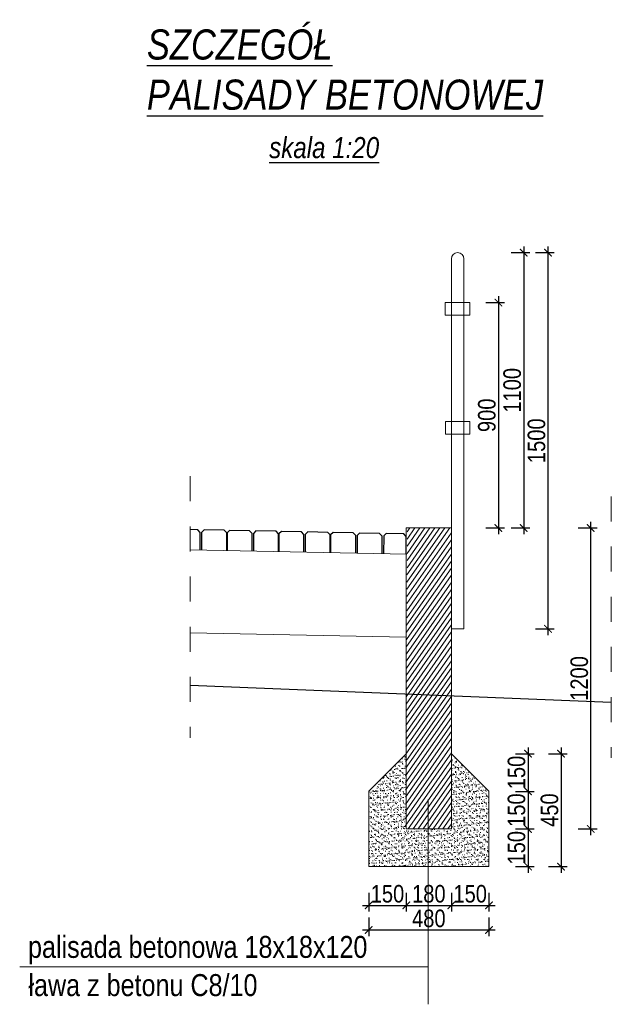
# Model space of a CAD drawing. Header units: metres. Extents: x 45702 to 45878, y -49323 to -49219.
# Tile 27 of 35: x 45822.72 to 45825.09, y -49273.47 to -49269.54. Entities that reach past the tile are written whole.
import ezdxf

# ---------------------------------------------------------------- set-up
doc = ezdxf.new("R2010")
doc.units = ezdxf.units.M
doc.linetypes.add('ACAD_ISO03W100', pattern=[30, 12, -18])
for name, color, linetype, lineweight in [('_L_Tabelka', 7, 'Continuous', 13), ('_wymiary', 7, 'Continuous', 13), ('DP_OpisKonstrukcji', 7, 'Continuous', 18), ('HATCH', 8, 'Continuous', 9)]:
    doc.layers.add(name, color=color, linetype=linetype, lineweight=lineweight)
doc.layers.add('C-DROGI-PRZEKROJE', color=7, linetype='Continuous')
doc.layers.add('wymiarowanie', color=7, linetype='Continuous')
doc.styles.add('arial_ce', font='arial.ttf')
doc.styles.add('znakn', font='ARIALN.TTF')
doc.dimstyles.new('S20_T2.50_[cm]', dxfattribs={"dimtxt": 0.05, "dimasz": 0.03, "dimexe": 0.025, "dimexo": 0.05, "dimgap": 0.01, "dimtad": 1, "dimdec": 0, "dimlfac": 100, "dimrnd": 0.01, "dimzin": 0, "dimdsep": 46, "dimtxsty": 'znakn', "dimblk": 'ARCHTICK', "dimcen": -0.03, "dimdle": 0.025, "dimclrd": 256, "dimclre": 256, "dimclrt": 7, "dimadec": 0, "dimazin": 0, "dimtfac": 1, "dimtdec": 0, "dimtix": 1, "dimtmove": 2, "dimatfit": 3, "dimfxl": 0.05, "dimfxlon": 1, "dimtolj": 1, "dimtzin": 0, "dimarcsym": 0})

# ---------------------------------------------------------------- blocks, each defined once
blk = doc.blocks.new('_ArchTick')
at = {"color": 0, "linetype": 'ByBlock', "const_width": 0.15}
blk.add_lwpolyline([(-0.5, -0.5), (0.5, 0.5)], dxfattribs=at)
blk = doc.blocks.new('*D846')
at = {"layer": '_wymiary', "lineweight": -2, "ltscale": 0.5, "transparency": 16777216}
for p, q in [((45824.9531, -49271.5691), (45825.0281, -49271.5691)), ((45825.0031, -49272.7941), (45825.0031, -49271.5441)), ((45824.9531, -49272.7691), (45825.0281, -49272.7691))]:
    blk.add_line(p, q, dxfattribs=at)
at = {"layer": 'Defpoints', "color": 0, "ltscale": 0.5, "transparency": 16777216}
for p in [(45824.4469, -49271.5691), (45825.0031, -49271.5691), (45824.4469, -49272.7691)]:
    blk.add_point(p, dxfattribs=at)
at = {"layer": '_wymiary', "lineweight": -2, "ltscale": 0.5, "transparency": 16777216, "xscale": 0.03, "yscale": 0.03, "zscale": 0.03}
for p, rotation in [((45825.0031, -49271.5691), 90), ((45825.0031, -49272.7691), 270)]:
    blk.add_blockref('_ArchTick', p, dxfattribs=dict(at, rotation=rotation))
at = {"layer": '_wymiary', "color": 7, "ltscale": 0.5, "transparency": 16777216, "insert": (45824.9574, -49272.1691), "char_height": 0.07, "attachment_point": 5, "rotation": 90, "style": 'znakn'}
blk.add_mtext('\\A1;1200', dxfattribs=at)
blk = doc.blocks.new('*D847')
at = {"layer": '_wymiary', "lineweight": -2, "ltscale": 0.5, "transparency": 16777216}
for p, q in [((45824.1169, -49273.0237), (45824.1169, -49273.0987)), ((45824.2669, -49273.0237), (45824.2669, -49273.0987)), ((45824.0919, -49273.0737), (45824.2919, -49273.0737))]:
    blk.add_line(p, q, dxfattribs=at)
at = {"layer": 'Defpoints', "color": 0, "ltscale": 0.5, "transparency": 16777216}
for p in [(45824.1169, -49272.6191), (45824.2669, -49272.6191), (45824.2669, -49273.0737)]:
    blk.add_point(p, dxfattribs=at)
at = {"layer": '_wymiary', "lineweight": -2, "ltscale": 0.5, "transparency": 16777216, "xscale": 0.03, "yscale": 0.03, "zscale": 0.03, "rotation": 180}
blk.add_blockref('_ArchTick', (45824.1169, -49273.0737), dxfattribs=at)
at = {"layer": '_wymiary', "lineweight": -2, "ltscale": 0.5, "transparency": 16777216, "xscale": 0.03, "yscale": 0.03, "zscale": 0.03}
blk.add_blockref('_ArchTick', (45824.2669, -49273.0737), dxfattribs=at)
at = {"layer": '_wymiary', "color": 7, "ltscale": 0.5, "transparency": 16777216, "insert": (45824.1919, -49273.0279), "char_height": 0.07, "attachment_point": 5, "style": 'znakn'}
blk.add_mtext('\\A1;150', dxfattribs=at)
blk = doc.blocks.new('*D848')
at = {"layer": '_wymiary', "lineweight": -2, "ltscale": 0.5, "transparency": 16777216}
for p, q in [((45824.2669, -49273.0237), (45824.2669, -49273.0987)), ((45824.4469, -49273.0237), (45824.4469, -49273.0987)), ((45824.2419, -49273.0737), (45824.4719, -49273.0737))]:
    blk.add_line(p, q, dxfattribs=at)
at = {"layer": 'Defpoints', "color": 0, "ltscale": 0.5, "transparency": 16777216}
for p in [(45824.2669, -49272.6191), (45824.4469, -49272.7691), (45824.4469, -49273.0737)]:
    blk.add_point(p, dxfattribs=at)
at = {"layer": '_wymiary', "lineweight": -2, "ltscale": 0.5, "transparency": 16777216, "xscale": 0.03, "yscale": 0.03, "zscale": 0.03, "rotation": 180}
blk.add_blockref('_ArchTick', (45824.2669, -49273.0737), dxfattribs=at)
at = {"layer": '_wymiary', "lineweight": -2, "ltscale": 0.5, "transparency": 16777216, "xscale": 0.03, "yscale": 0.03, "zscale": 0.03}
blk.add_blockref('_ArchTick', (45824.4469, -49273.0737), dxfattribs=at)
at = {"layer": '_wymiary', "color": 7, "ltscale": 0.5, "transparency": 16777216, "insert": (45824.3569, -49273.0279), "char_height": 0.07, "attachment_point": 5, "style": 'znakn'}
blk.add_mtext('\\A1;180', dxfattribs=at)
blk = doc.blocks.new('*D849')
at = {"layer": '_wymiary', "lineweight": -2, "ltscale": 0.5, "transparency": 16777216}
for p, q in [((45824.4469, -49273.0237), (45824.4469, -49273.0987)), ((45824.5969, -49273.0237), (45824.5969, -49273.0987)), ((45824.4219, -49273.0737), (45824.6219, -49273.0737))]:
    blk.add_line(p, q, dxfattribs=at)
at = {"layer": 'Defpoints', "color": 0, "ltscale": 0.5, "transparency": 16777216}
for p in [(45824.4469, -49272.7691), (45824.5969, -49272.9191), (45824.5969, -49273.0737)]:
    blk.add_point(p, dxfattribs=at)
at = {"layer": '_wymiary', "lineweight": -2, "ltscale": 0.5, "transparency": 16777216, "xscale": 0.03, "yscale": 0.03, "zscale": 0.03, "rotation": 180}
blk.add_blockref('_ArchTick', (45824.4469, -49273.0737), dxfattribs=at)
at = {"layer": '_wymiary', "lineweight": -2, "ltscale": 0.5, "transparency": 16777216, "xscale": 0.03, "yscale": 0.03, "zscale": 0.03}
blk.add_blockref('_ArchTick', (45824.5969, -49273.0737), dxfattribs=at)
at = {"layer": '_wymiary', "color": 7, "ltscale": 0.5, "transparency": 16777216, "insert": (45824.5219, -49273.0279), "char_height": 0.07, "attachment_point": 5, "style": 'znakn'}
blk.add_mtext('\\A1;150', dxfattribs=at)
blk = doc.blocks.new('*D850')
at = {"layer": '_wymiary', "lineweight": -2, "ltscale": 0.5, "transparency": 16777216}
for p, q in [((45824.1169, -49273.1218), (45824.1169, -49273.1968)), ((45824.5969, -49273.1218), (45824.5969, -49273.1968)), ((45824.0919, -49273.1718), (45824.6219, -49273.1718))]:
    blk.add_line(p, q, dxfattribs=at)
at = {"layer": 'Defpoints', "color": 0, "ltscale": 0.5, "transparency": 16777216}
for p in [(45824.1169, -49272.9191), (45824.5969, -49272.9191), (45824.5969, -49273.1718)]:
    blk.add_point(p, dxfattribs=at)
at = {"layer": '_wymiary', "lineweight": -2, "ltscale": 0.5, "transparency": 16777216, "xscale": 0.03, "yscale": 0.03, "zscale": 0.03, "rotation": 180}
blk.add_blockref('_ArchTick', (45824.1169, -49273.1718), dxfattribs=at)
at = {"layer": '_wymiary', "lineweight": -2, "ltscale": 0.5, "transparency": 16777216, "xscale": 0.03, "yscale": 0.03, "zscale": 0.03}
blk.add_blockref('_ArchTick', (45824.5969, -49273.1718), dxfattribs=at)
at = {"layer": '_wymiary', "color": 7, "ltscale": 0.5, "transparency": 16777216, "insert": (45824.3569, -49273.1261), "char_height": 0.07, "attachment_point": 5, "style": 'znakn'}
blk.add_mtext('\\A1;480', dxfattribs=at)
blk = doc.blocks.new('*D851')
at = {"layer": '_wymiary', "lineweight": -2, "ltscale": 0.5, "transparency": 16777216}
for p, q in [((45824.7028, -49272.4691), (45824.7778, -49272.4691)), ((45824.7528, -49272.4441), (45824.7528, -49272.6441)), ((45824.7028, -49272.6191), (45824.7778, -49272.6191))]:
    blk.add_line(p, q, dxfattribs=at)
at = {"layer": 'Defpoints', "color": 0, "ltscale": 0.5, "transparency": 16777216}
for p in [(45824.4469, -49272.4691), (45824.5969, -49272.6191), (45824.7528, -49272.6191)]:
    blk.add_point(p, dxfattribs=at)
at = {"layer": '_wymiary', "lineweight": -2, "ltscale": 0.5, "transparency": 16777216, "xscale": 0.03, "yscale": 0.03, "zscale": 0.03}
for p, rotation in [((45824.7528, -49272.4691), 90), ((45824.7528, -49272.6191), 270)]:
    blk.add_blockref('_ArchTick', p, dxfattribs=dict(at, rotation=rotation))
at = {"layer": '_wymiary', "color": 7, "ltscale": 0.5, "transparency": 16777216, "insert": (45824.707, -49272.5441), "char_height": 0.07, "attachment_point": 5, "rotation": 90, "style": 'znakn'}
blk.add_mtext('\\A1;150', dxfattribs=at)
blk = doc.blocks.new('*D852')
at = {"layer": '_wymiary', "lineweight": -2, "ltscale": 0.5, "transparency": 16777216}
for p, q in [((45824.7028, -49272.6191), (45824.7778, -49272.6191)), ((45824.7528, -49272.5941), (45824.7528, -49272.7941)), ((45824.7028, -49272.7691), (45824.7778, -49272.7691))]:
    blk.add_line(p, q, dxfattribs=at)
at = {"layer": 'Defpoints', "color": 0, "ltscale": 0.5, "transparency": 16777216}
for p in [(45824.5969, -49272.6191), (45824.4469, -49272.7691), (45824.7528, -49272.7691)]:
    blk.add_point(p, dxfattribs=at)
at = {"layer": '_wymiary', "lineweight": -2, "ltscale": 0.5, "transparency": 16777216, "xscale": 0.03, "yscale": 0.03, "zscale": 0.03}
for p, rotation in [((45824.7528, -49272.6191), 90), ((45824.7528, -49272.7691), 270)]:
    blk.add_blockref('_ArchTick', p, dxfattribs=dict(at, rotation=rotation))
at = {"layer": '_wymiary', "color": 7, "ltscale": 0.5, "transparency": 16777216, "insert": (45824.707, -49272.6941), "char_height": 0.07, "attachment_point": 5, "rotation": 90, "style": 'znakn'}
blk.add_mtext('\\A1;150', dxfattribs=at)
blk = doc.blocks.new('*D853')
at = {"layer": '_wymiary', "lineweight": -2, "ltscale": 0.5, "transparency": 16777216}
for p, q in [((45824.7528, -49272.7441), (45824.7528, -49272.9441)), ((45824.7028, -49272.7691), (45824.7778, -49272.7691)), ((45824.7028, -49272.9191), (45824.7778, -49272.9191))]:
    blk.add_line(p, q, dxfattribs=at)
at = {"layer": 'Defpoints', "color": 0, "ltscale": 0.5, "transparency": 16777216}
for p in [(45824.4469, -49272.7691), (45824.4469, -49272.9191), (45824.7528, -49272.9191)]:
    blk.add_point(p, dxfattribs=at)
at = {"layer": '_wymiary', "lineweight": -2, "ltscale": 0.5, "transparency": 16777216, "xscale": 0.03, "yscale": 0.03, "zscale": 0.03}
for p, rotation in [((45824.7528, -49272.7691), 90), ((45824.7528, -49272.9191), 270)]:
    blk.add_blockref('_ArchTick', p, dxfattribs=dict(at, rotation=rotation))
at = {"layer": '_wymiary', "color": 7, "ltscale": 0.5, "transparency": 16777216, "insert": (45824.707, -49272.8441), "char_height": 0.07, "attachment_point": 5, "rotation": 90, "style": 'znakn'}
blk.add_mtext('\\A1;150', dxfattribs=at)
blk = doc.blocks.new('*D854')
at = {"layer": '_wymiary', "lineweight": -2, "ltscale": 0.5, "transparency": 16777216}
for p, q in [((45824.8343, -49272.4691), (45824.9093, -49272.4691)), ((45824.8843, -49272.4441), (45824.8843, -49272.9441)), ((45824.8343, -49272.9191), (45824.9093, -49272.9191))]:
    blk.add_line(p, q, dxfattribs=at)
at = {"layer": 'Defpoints', "color": 0, "ltscale": 0.5, "transparency": 16777216}
for p in [(45824.4469, -49272.4691), (45824.4469, -49272.9191), (45824.8843, -49272.9191)]:
    blk.add_point(p, dxfattribs=at)
at = {"layer": '_wymiary', "lineweight": -2, "ltscale": 0.5, "transparency": 16777216, "xscale": 0.03, "yscale": 0.03, "zscale": 0.03}
for p, rotation in [((45824.8843, -49272.4691), 90), ((45824.8843, -49272.9191), 270)]:
    blk.add_blockref('_ArchTick', p, dxfattribs=dict(at, rotation=rotation))
at = {"layer": '_wymiary', "color": 7, "ltscale": 0.5, "transparency": 16777216, "insert": (45824.8386, -49272.6941), "char_height": 0.07, "attachment_point": 5, "rotation": 90, "style": 'znakn'}
blk.add_mtext('\\A1;450', dxfattribs=at)
blk = doc.blocks.new('*D855')
at = {"layer": '_wymiary', "lineweight": -2, "ltscale": 0.5, "transparency": 16777216}
for p, q in [((45824.7823, -49270.4712), (45824.8573, -49270.4712)), ((45824.8323, -49270.4462), (45824.8323, -49271.9962)), ((45824.7823, -49271.9712), (45824.8573, -49271.9712))]:
    blk.add_line(p, q, dxfattribs=at)
at = {"layer": 'Defpoints', "color": 0, "ltscale": 0.5, "transparency": 16777216}
for p in [(45824.4719, -49270.4712), (45824.4719, -49271.9712), (45824.8323, -49271.9712)]:
    blk.add_point(p, dxfattribs=at)
at = {"layer": '_wymiary', "lineweight": -2, "ltscale": 0.5, "transparency": 16777216, "xscale": 0.03, "yscale": 0.03, "zscale": 0.03}
for p, rotation in [((45824.8323, -49270.4712), 90), ((45824.8323, -49271.9712), 270)]:
    blk.add_blockref('_ArchTick', p, dxfattribs=dict(at, rotation=rotation))
at = {"layer": '_wymiary', "color": 7, "ltscale": 0.5, "transparency": 16777216, "insert": (45824.7866, -49271.2212), "char_height": 0.07, "attachment_point": 5, "rotation": 90, "style": 'znakn'}
blk.add_mtext('\\A1;1500', dxfattribs=at)
blk = doc.blocks.new('*D856')
at = {"layer": '_wymiary', "lineweight": -2, "ltscale": 0.5, "transparency": 16777216}
for p, q in [((45824.6854, -49270.4712), (45824.7604, -49270.4712)), ((45824.7354, -49270.4462), (45824.7354, -49271.5941)), ((45824.6854, -49271.5691), (45824.7604, -49271.5691))]:
    blk.add_line(p, q, dxfattribs=at)
at = {"layer": 'Defpoints', "color": 0, "ltscale": 0.5, "transparency": 16777216}
for p in [(45824.4719, -49270.4712), (45824.4469, -49271.5691), (45824.7354, -49271.5691)]:
    blk.add_point(p, dxfattribs=at)
at = {"layer": '_wymiary', "lineweight": -2, "ltscale": 0.5, "transparency": 16777216, "xscale": 0.03, "yscale": 0.03, "zscale": 0.03}
for p, rotation in [((45824.7354, -49270.4712), 90), ((45824.7354, -49271.5691), 270)]:
    blk.add_blockref('_ArchTick', p, dxfattribs=dict(at, rotation=rotation))
at = {"layer": '_wymiary', "color": 7, "ltscale": 0.5, "transparency": 16777216, "insert": (45824.6897, -49271.0201), "char_height": 0.07, "attachment_point": 5, "rotation": 90, "style": 'znakn'}
blk.add_mtext('\\A1;1100', dxfattribs=at)
blk = doc.blocks.new('*D857')
at = {"layer": '_wymiary', "lineweight": -2, "ltscale": 0.5, "transparency": 16777216}
for p, q in [((45824.6344, -49270.6453), (45824.6344, -49271.5941)), ((45824.5844, -49270.6703), (45824.6594, -49270.6703)), ((45824.5844, -49271.5691), (45824.6594, -49271.5691))]:
    blk.add_line(p, q, dxfattribs=at)
at = {"layer": 'Defpoints', "color": 0, "ltscale": 0.5, "transparency": 16777216}
for p in [(45824.4469, -49270.6703), (45824.4469, -49271.5691), (45824.6344, -49271.5691)]:
    blk.add_point(p, dxfattribs=at)
at = {"layer": '_wymiary', "lineweight": -2, "ltscale": 0.5, "transparency": 16777216, "xscale": 0.03, "yscale": 0.03, "zscale": 0.03}
for p, rotation in [((45824.6344, -49270.6703), 90), ((45824.6344, -49271.5691), 270)]:
    blk.add_blockref('_ArchTick', p, dxfattribs=dict(at, rotation=rotation))
at = {"layer": '_wymiary', "color": 7, "ltscale": 0.5, "transparency": 16777216, "insert": (45824.5886, -49271.1197), "char_height": 0.07, "attachment_point": 5, "rotation": 90, "style": 'znakn'}
blk.add_mtext('\\A1;900', dxfattribs=at)

msp = doc.modelspace()

# ---------------------------------------------------------------- hatches: boundary and pattern name
at = {"layer": 'HATCH'}
h = msp.add_hatch(dxfattribs=at)
h.set_pattern_fill('ANSI31', color=256, scale=0.13, angle=10, style=0)
h.set_pattern_definition([(55, (45784.424923, -49286.418755), (-0.013311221, 0.009320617), [])])
h.paths.add_polyline_path([(45824.2709214, -49271.5690581), (45824.4459214, -49271.5690581), (45824.447819, -49272.7690581), (45824.262819, -49272.7690581)])
h = msp.add_hatch(dxfattribs=at)
h.set_pattern_fill('AR-SAND', color=256, scale=0.01, style=0)
h.set_pattern_definition([(37.5, (45784.424923, -49286.418755), (-0.0006299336, 0.0192682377), [0, -0.0152, 0, -0.017, 0, -0.01625]), (7.5, (45784.424923, -49286.418755), (0.017697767, 0.02822146), [0, -0.0082, 0, -0.0137, 0, -0.00525]), (327.5, (45784.412623, -49286.418755), (0.0311414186, 5.65905e-05), [0, -0.005, 0, -0.018, 0, -0.0235]), (317.5, (45784.412623, -49286.418755), (0.030061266, 0.008776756), [0, -0.0025, 0, -0.0118, 0, -0.0135])])
h.paths.add_polyline_path([(45824.5968702, -49272.6190581), (45824.5968702, -49272.9190581), (45824.1168702, -49272.9190581), (45824.1168702, -49272.6190581), (45824.2668702, -49272.4690581), (45824.2668702, -49272.7690581), (45824.4468702, -49272.7690581), (45824.4468702, -49272.4690581)])

# ---------------------------------------------------------------- linework, layer by layer
at = {"color": 251, "linetype": 'ACAD_ISO03W100', "lineweight": 15, "ltscale": 0.005, "flags": 128}
for points in [[(45823.4049011, -49271.3625591), (45823.4049011, -49272.4051765)], [(45825.0850258, -49271.4429917), (45825.0850258, -49272.4856091)]]:
    msp.add_lwpolyline(points, dxfattribs=at)
at = {"linetype": 'Continuous', "ltscale": 1.2, "flags": 128}
for points in [[(45823.4450434, -49271.6573314), (45823.4450434, -49271.5865423), (45823.435146, -49271.5761517), (45823.4049011, -49271.5755468)], [(45823.5504376, -49271.6594393), (45823.5504376, -49271.5886502), (45823.5405401, -49271.5782596), (45823.4605361, -49271.5766595), (45823.4504375, -49271.5865581), (45823.4503206, -49271.657437)], [(45823.6517334, -49271.6614652), (45823.6517334, -49271.5906761), (45823.6418359, -49271.5802855), (45823.5618319, -49271.5786854), (45823.5517333, -49271.5885841), (45823.5516163, -49271.6594629)], [(45823.7571275, -49271.6635731), (45823.7571275, -49271.592784), (45823.7472301, -49271.5823934), (45823.6672261, -49271.5807933), (45823.6571275, -49271.5906919), (45823.6570105, -49271.6615708)], [(45823.8584233, -49271.665599), (45823.8584233, -49271.5948099), (45823.8485258, -49271.5844193), (45823.7685218, -49271.5828192), (45823.7584232, -49271.5927179), (45823.7583063, -49271.6635967)], [(45823.9638175, -49271.6677069), (45823.9638175, -49271.5969178), (45823.95392, -49271.5865272), (45823.873916, -49271.5849271), (45823.8638174, -49271.5948257), (45823.8637004, -49271.6657046)], [(45824.0651133, -49271.6697328), (45824.0651133, -49271.5989437), (45824.0552158, -49271.5885531), (45823.9752118, -49271.586953), (45823.9651132, -49271.5968517), (45823.9649962, -49271.6677305)], [(45824.1705074, -49271.6718407), (45824.1705074, -49271.6010516), (45824.1606099, -49271.590661), (45824.0806059, -49271.5890609), (45824.0705073, -49271.5989595), (45824.0703904, -49271.6698384)], [(45824.2668032, -49271.6738666), (45824.2668032, -49271.6030775), (45824.2569057, -49271.5926869), (45824.1869017, -49271.5910868), (45824.1768031, -49271.6009854), (45824.1766862, -49271.6718643)]]:
    msp.add_lwpolyline(points, dxfattribs=at)
at = {"layer": '_L_Tabelka', "ltscale": 0.5}
for p, q in [((45823.4049011, -49271.6565286), (45824.2696315, -49271.6738232)), ((45823.4049011, -49271.9865946), (45824.2668702, -49272.0038339))]:
    msp.add_line(p, q, dxfattribs=at)
at = {"layer": '_L_Tabelka', "ltscale": 3}
for p, q in [((45824.1168702, -49272.6190581), (45824.2668702, -49272.4690581)), ((45824.4468702, -49272.7690581), (45824.4468702, -49272.4690581)), ((45824.5968702, -49272.6190581), (45824.4468702, -49272.4690581)), ((45824.1168702, -49272.9190581), (45824.1168702, -49272.6190581)), ((45824.5968702, -49272.9190581), (45824.5968702, -49272.6190581)), ((45824.1168702, -49272.9190581), (45824.5968702, -49272.9190581))]:
    msp.add_line(p, q, dxfattribs=at)
msp.add_lwpolyline([(45824.2668702, -49271.5690581), (45824.4468702, -49271.5690581), (45824.4468702, -49272.7690581), (45824.2668702, -49272.7690581)], close=True, dxfattribs=at)
at = {"layer": '_wymiary', "ltscale": 0.5}
for p, q in [((45824.4468702, -49271.6212241), (45824.4468702, -49270.4962241)), ((45824.4968702, -49271.9712241), (45824.4968702, -49270.4962241)), ((45824.4968702, -49271.9712241), (45824.4468702, -49271.9712241))]:
    msp.add_line(p, q, dxfattribs=at)
for points in [[(45824.4217187, -49270.6703477), (45824.5206152, -49270.6703477), (45824.5206152, -49270.7203477), (45824.4217187, -49270.7203477)], [(45824.4230955, -49271.1443925), (45824.5206152, -49271.1443925), (45824.5206152, -49271.1943925), (45824.4230955, -49271.1943925)]]:
    msp.add_lwpolyline(points, close=True, dxfattribs=at)
for start, end in [(90, 180), (0, 90)]:
    msp.add_arc((45824.4718702, -49270.4962241), 0.025, start, end, dxfattribs=at)
at = {"layer": 'C-DROGI-PRZEKROJE', "color": 96, "linetype": 'Continuous', "lineweight": -3}
msp.add_lwpolyline([(45823.4049011, -49272.1954881), (45825.0850258, -49272.2633277)], dxfattribs=at)
at = {"layer": 'DP_OpisKonstrukcji', "flags": 128}
for points in [[(45824.3537679, -49272.6514158), (45824.3537679, -49273.4682745)], [(45824.3537679, -49273.318771), (45822.7244222, -49273.318771)]]:
    msp.add_lwpolyline(points, dxfattribs=at)

# ---------------------------------------------------------------- texts
at = {"layer": 'DP_OpisKonstrukcji', "color": 7, "style": 'znakn'}
for s, p in [('palisada betonowa 18x18x120', (45822.7576894, -49273.2831247)), ('ława z betonu C8/10', (45822.7594563, -49273.4354337))]:
    msp.add_text(s, height=0.0875, dxfattribs=at).set_placement(p)
at = {"layer": 'wymiarowanie', "color": 0, "attachment_point": 1, "style": 'arial_ce'}
for s, insert, char_height, width in [('{\\fArial Narrow|b0|i1|c238|p34;\\LSZCZEGÓŁ \\PPALISADY BETONOWEJ}', (45823.2320464, -49269.5811681), 0.12, 2.325167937), ('{\\fArial Narrow|b0|i1|c238|p34;\\Lskala 1:20}', (45823.7198929, -49270.0103844), 0.084, 0.856494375)]:
    msp.add_mtext(s, dxfattribs=dict(at, insert=insert, char_height=char_height, width=width))

# ---------------------------------------------------------------- dimensions: what is measured, and where the dimension line sits
at = {"layer": '_wymiary', "ltscale": 0.5}
for base, p1, text, picture, middle in [((45824.7354001, -49271.5690581), (45824.4718702, -49270.4712241), '1100', '*D856', (45824.68966, -49271.0201411)), ((45824.6343605, -49271.5690581), (45824.4468702, -49270.6703477), '900', '*D857', (45824.5886204, -49271.1197029))]:
    dim = msp.add_linear_dim(base=base, p1=p1, p2=(45824.4468702, -49271.5690581), angle=90, text=text, dimstyle='S20_T2.50_[cm]', override={"dimtxt": 0.07, "dimlfac": 1000, "dimrnd": 0.0001}, dxfattribs=at)
    dim.commit()
    dim.dimension.update_dxf_attribs({"geometry": picture, "text_midpoint": middle})
for base, p1, p2, picture, middle in [((45824.8323333, -49271.9712241), (45824.4718702, -49270.4712241), (45824.4718702, -49271.9712241), '*D855', (45824.7865932, -49271.2212241)), ((45824.7527778, -49272.6190581), (45824.4468702, -49272.4690581), (45824.5968702, -49272.6190581), '*D851', (45824.7070377, -49272.5440581)), ((45824.8843242, -49272.9190581), (45824.4468702, -49272.4690581), (45824.4468702, -49272.9190581), '*D854', (45824.838584, -49272.6940581)), ((45824.7527778, -49272.7690581), (45824.5968702, -49272.6190581), (45824.4468702, -49272.7690581), '*D852', (45824.7070377, -49272.6940581)), ((45824.7527778, -49272.9190581), (45824.4468702, -49272.7690581), (45824.4468702, -49272.9190581), '*D853', (45824.7070377, -49272.8440581))]:
    dim = msp.add_linear_dim(base=base, p1=p1, p2=p2, angle=90, dimstyle='S20_T2.50_[cm]', override={"dimtxt": 0.07, "dimlfac": 1000, "dimrnd": 0.0001}, dxfattribs=at)
    dim.commit()
    dim.dimension.update_dxf_attribs({"geometry": picture, "text_midpoint": middle})
for p1, p2, distance, picture, middle in [((45824.4468702, -49272.7690581), (45824.4468702, -49271.5690581), -0.5562698, '*D846', (45824.9573999, -49272.1690581)), ((45824.1168702, -49272.9190581), (45824.5968702, -49272.9190581), -0.2527325, '*D850', (45824.3568702, -49273.1260505))]:
    dim = msp.add_aligned_dim(p1=p1, p2=p2, distance=distance, dimstyle='S20_T2.50_[cm]', override={"dimtxt": 0.07, "dimlfac": 1000, "dimrnd": 0.0001}, dxfattribs=at)
    dim.commit()
    dim.dimension.update_dxf_attribs({"geometry": picture, "text_midpoint": middle})
for base, p1, p2, picture, middle in [((45824.2668702, -49273.07369), (45824.1168702, -49272.6190581), (45824.2668702, -49272.6190581), '*D847', (45824.1918702, -49273.0279499)), ((45824.4468702, -49273.07369), (45824.2668702, -49272.6190581), (45824.4468702, -49272.7690581), '*D848', (45824.3568702, -49273.0279499)), ((45824.5968702, -49273.07369), (45824.4468702, -49272.7690581), (45824.5968702, -49272.9190581), '*D849', (45824.5218702, -49273.0279499))]:
    dim = msp.add_linear_dim(base=base, p1=p1, p2=p2, dimstyle='S20_T2.50_[cm]', override={"dimtxt": 0.07, "dimlfac": 1000, "dimrnd": 0.0001}, dxfattribs=at)
    dim.commit()
    dim.dimension.update_dxf_attribs({"geometry": picture, "text_midpoint": middle})

doc.saveas('drawing.dxf')
